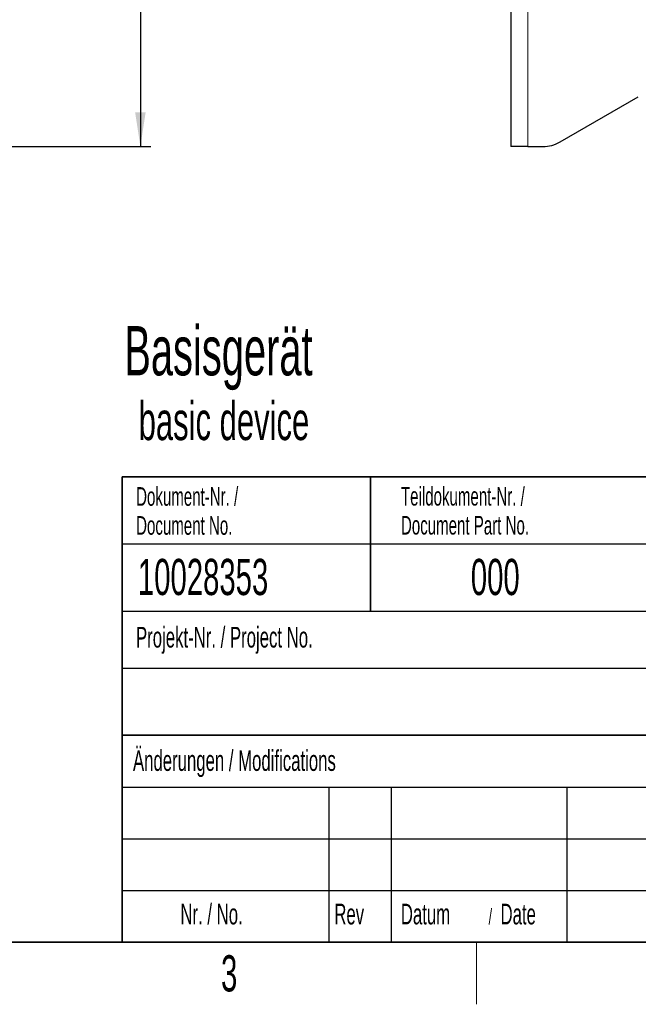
# Model space of a CAD drawing. Header units: millimetres. Extents: x 5 to 418, y 2 to 292.
# Tile 5 of 49: x 125 to 185, y 6 to 101. Entities that reach past the tile are written whole.
import ezdxf

# ---------------------------------------------------------------- set-up
doc = ezdxf.new("R2010")
doc.units = ezdxf.units.MM
doc.layers.add('SLD-0', color=7, linetype='Continuous')
doc.styles.add('SLDTEXTSTYLE0', font='TXT', dxfattribs={"width": 0.605})
doc.dimstyles.new('SLDDIMSTYLE0', dxfattribs={"dimtxt": 3.5, "dimasz": 3.302, "dimexe": 0, "dimexo": 0.0625, "dimgap": 0.875, "dimtad": 1, "dimlfac": 3, "dimrnd": 1e-09, "dimzin": 12, "dimdsep": 46, "dimtxsty": 'SLDTEXTSTYLE0', "dimsah": 1, "dimcen": 0.09, "dimadec": 0, "dimazin": 3, "dimtfac": 1, "dimtofl": 0, "dimtmove": 0, "dimatfit": 3, "dimfxl": 1, "dimfrac": 2, "dimtolj": 1, "dimtzin": 12, "dimarcsym": 0})

# ---------------------------------------------------------------- blocks, each defined once
blk = doc.blocks.new('_D_2')
at = {"layer": 'SLD-0', "color": 7}
for p, q in [((120.091, 263.915), (137.767, 263.915)), ((136.767, 263.915), (136.767, 88.915)), ((120.091, 88.915), (137.767, 88.915))]:
    blk.add_line(p, q, dxfattribs=at)
for centre, start, end in [((134.081, 175.054), 63.43495, 116.56505), ((134.081, 177.776), 243.43495, 296.56505)]:
    blk.add_arc(centre, 6.006, start, end, dxfattribs=at)
for points in [[(136.767, 263.915), (136.259, 260.613), (137.275, 260.613)], [(136.767, 88.915), (137.275, 92.217), (136.259, 92.217)]]:
    blk.add_solid(points, dxfattribs=at)
at = {"layer": 'SLD-0', "color": 7, "insert": (132.255, 172.405), "char_height": 3.5, "attachment_point": 1, "rotation": 90, "style": 'SLDTEXTSTYLE0'}
blk.add_mtext('525', dxfattribs=at)

msp = doc.modelspace()

# ---------------------------------------------------------------- linework, layer by layer
at = {"color": 7, "linetype": 'Continuous', "lineweight": 25}
for p, q in [((172.5689, 263.9154), (172.5689, 88.9154)), ((177.3424, 89.362), (184.9023, 93.7266)), ((174.2356, 88.9154), (172.5689, 88.9154)), ((174.2356, 88.9154), (175.6758, 88.9154))]:
    msp.add_line(p, q, dxfattribs=at)
at = {"color": 7, "linetype": 'Continuous', "lineweight": 18}
msp.add_line((174.2356, 263.9154), (174.2356, 88.9154), dxfattribs=at)
at = {"color": 7, "linetype": 'Continuous', "lineweight": 25}
msp.add_arc((175.6758, 92.2487), 3.3333, 270, 300, dxfattribs=at)
at = {"layer": 'SLD-0', "lineweight": 35}
for p, q in [((135, 57), (408, 57)), ((135, 57), (135, 12)), ((159, 57), (159, 44)), ((135, 32), (202.5, 32)), ((26, 12), (408, 12)), ((135, 12), (408, 12))]:
    msp.add_line(p, q, dxfattribs=at)
at = {"layer": 'SLD-0'}
for p, q in [((135, 50.5), (202.5, 50.5)), ((135, 38.5), (202.5, 38.5)), ((135, 27), (202.5, 27)), ((155, 27), (155, 12)), ((161, 27), (161, 12)), ((178, 27), (178, 12)), ((135, 22), (202.5, 22)), ((135, 17), (202.5, 17))]:
    msp.add_line(p, q, dxfattribs=at)
at = {"layer": 'SLD-0', "lineweight": 25}
msp.add_line((135, 44), (202.5, 44), dxfattribs=at)
at = {"layer": 'SLD-0', "lineweight": 18}
msp.add_line((169.25, 6), (169.25, 12), dxfattribs=at)

# ---------------------------------------------------------------- texts
at = {"layer": 'SLD-0', "color": 7, "attachment_point": 1, "style": 'SLDTEXTSTYLE0'}
for s, insert, char_height in [('Basisgerät', (135.212, 71.5599), 4.7625), ('basic device', (136.601, 64.2418), 3.704167)]:
    msp.add_mtext(s, dxfattribs=dict(at, insert=insert, char_height=char_height))
at = {"layer": 'SLD-0', "style": 'SLDTEXTSTYLE0'}
for s, insert, char_height, attachment_point in [('Teildokument-Nr. /', (161.9554, 56.0073), 1.8, 1), ('Dokument-Nr. /', (136.354, 55.9891), 1.8, 1), ('Document No.', (136.354, 53.1891), 1.8, 1), ('Document Part No.', (161.9554, 53.2073), 1.8, 1), ('10028353', (136.5297, 49.0581), 3.5, 1), ('000', (168.711, 49.0581), 3.5, 1), ('Projekt-Nr. / Project No.', (136.3454, 42.4834), 2, 1), ('Änderungen / Modifications', (136.0531, 30.5619), 2, 1), ('Nr. / No.', (140.6365, 15.7244), 2, 1), ('Rev', (155.5183, 15.7244), 2, 1), ('Datum', (161.9462, 15.7244), 2, 1), ('/', (170.4292, 15.2243), 1.5, 1), ('Date', (171.5854, 15.7244), 2, 1), ('3', (145.3527, 10.743), 3.5, 2)]:
    msp.add_mtext(s, dxfattribs=dict(at, insert=insert, char_height=char_height, attachment_point=attachment_point))

# ---------------------------------------------------------------- dimensions: what is measured, and where the dimension line sits
at = {"layer": 'SLD-0', "color": 7}
dim = msp.add_linear_dim(base=(136.7668, 88.9154), p1=(120.0912, 263.9154), p2=(120.0912, 88.9154), angle=90, text='(<>)', dimstyle='SLDDIMSTYLE0', dxfattribs=at)
dim.commit()
dim.dimension.update_dxf_attribs({"geometry": '_D_2', "text_midpoint": (136.7668, 176.4154), "dimtype": 160})

doc.saveas('drawing.dxf')
